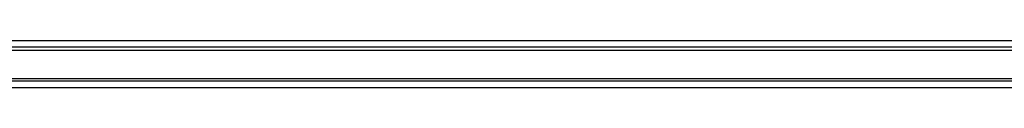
# Model space of a CAD drawing. Header units: millimetres. Extents: x 0 to 420, y 0 to 297.
# Tile 6 of 62: x 133.584 to 152.594, y 133.268 to 134.178. Entities that reach past the tile are written whole.
import ezdxf

# ---------------------------------------------------------------- set-up
doc = ezdxf.new("R2010")
doc.units = ezdxf.units.MM

msp = doc.modelspace()

# ---------------------------------------------------------------- linework, layer by layer
at = {"color": 7, "linetype": 'Continuous', "lineweight": 25}
for p, q in [((119.08198, 134.17785), (185.30607, 134.17785)), ((119.08307, 134.05285), (185.30498, 134.05285)), ((185.30435, 133.98035), (119.0837, 133.98035)), ((116.31152, 133.39635), (188.06152, 133.39635)), ((116.31152, 133.26785), (188.06152, 133.26785)), ((186.12652, 133.43535), (118.82652, 133.43535))]:
    msp.add_line(p, q, dxfattribs=at)

doc.saveas('drawing.dxf')
